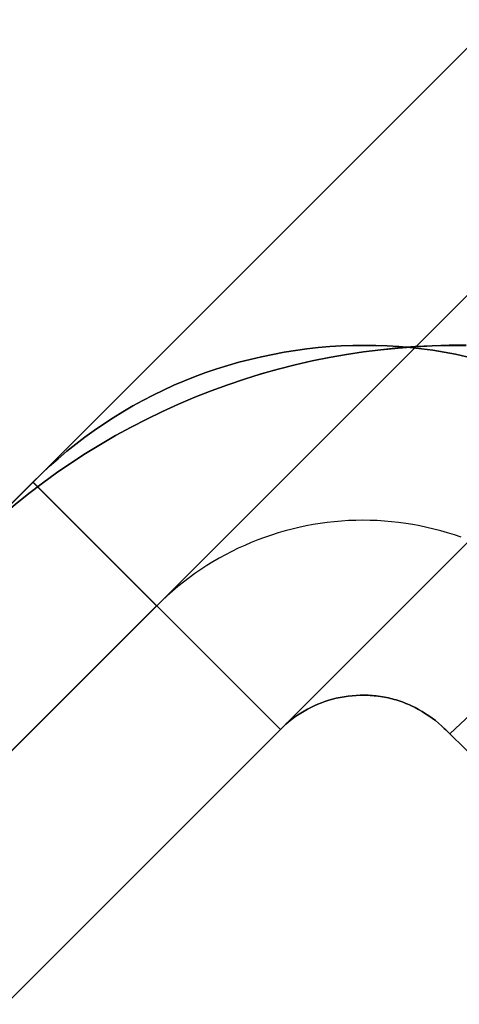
# Model space of a CAD drawing. Header units: millimetres. Extents: x -630 to 192, y -7 to 1615.
# Tile 148 of 249: x -608 to -606, y 1601 to 1605. Entities that reach past the tile are written whole.
import ezdxf

# ---------------------------------------------------------------- set-up
doc = ezdxf.new("R2010")
doc.units = ezdxf.units.MM
doc.header["$MEASUREMENT"] = 0
doc.layers.add('OVIDIO 160x80x72h', color=7, linetype='Continuous')

msp = doc.modelspace()

# ---------------------------------------------------------------- linework, layer by layer
at = {"layer": 'OVIDIO 160x80x72h', "extrusion": (0.999884, -0.000231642, 0.015217)}
for points in [[(1614.5935, 8.9345), (1603.6307, 729.0248)], [(1613.0937, 8.9107), (1602.1308, 729.0078)]]:
    msp.add_lwpolyline(points, dxfattribs=at)
at = {"layer": 'OVIDIO 160x80x72h'}
for points in [[(-596.959, 1614.1455), (-629.4852, 1581.6193)], [(-629.4852, 1581.6193), (-596.959, 1614.1455)], [(-596.4287, 1613.6152), (-628.9549, 1581.089)], [(-595.8983, 1613.0849), (-628.4246, 1580.5586)], [(-628.4246, 1580.5586), (-595.8983, 1613.0849)], [(-602.4391, 1608.6655), (-624.0052, 1587.0994)], [(-601.3784, 1607.6048), (-622.9445, 1586.0387)], [(-606.0615, 1603.7717), (-606.1343, 1603.7715), (-606.2074, 1603.7695), (-606.2807, 1603.7658), (-606.3542, 1603.7602), (-606.4278, 1603.7528), (-606.5015, 1603.7435), (-606.5751, 1603.7324), (-606.6486, 1603.7194), (-606.722, 1603.7045), (-606.7952, 1603.6878), (-606.868, 1603.6692), (-606.9405, 1603.6488), (-607.0125, 1603.6265), (-607.084, 1603.6024), (-607.1549, 1603.5765), (-607.2252, 1603.5488), (-607.2948, 1603.5193), (-607.3635, 1603.4881), (-607.4314, 1603.4553), (-607.4984, 1603.4207), (-607.5645, 1603.3845), (-607.6295, 1603.3468), (-607.6934, 1603.3074), (-607.7562, 1603.2667), (-607.8177, 1603.2244), (-607.8781, 1603.1808), (-607.9372, 1603.1358), (-607.9949, 1603.0895)], [(-607.9949, 1603.0895), (-607.9372, 1603.1358), (-607.8781, 1603.1808), (-607.8177, 1603.2244), (-607.7562, 1603.2667), (-607.6934, 1603.3074), (-607.6295, 1603.3468), (-607.5645, 1603.3845), (-607.4984, 1603.4207), (-607.4314, 1603.4553), (-607.3635, 1603.4881), (-607.2948, 1603.5193), (-607.2252, 1603.5488), (-607.1549, 1603.5765), (-607.084, 1603.6024), (-607.0125, 1603.6265), (-606.9405, 1603.6488), (-606.868, 1603.6692), (-606.7952, 1603.6878), (-606.722, 1603.7045), (-606.6486, 1603.7194), (-606.5751, 1603.7324), (-606.5015, 1603.7435), (-606.4278, 1603.7528), (-606.3542, 1603.7602), (-606.2807, 1603.7658), (-606.2074, 1603.7695), (-606.1343, 1603.7715), (-606.0615, 1603.7717)], [(-606.0614, 1603.7713), (-606.1341, 1603.7711), (-606.2072, 1603.7691), (-606.2805, 1603.7654), (-606.354, 1603.7598), (-606.4276, 1603.7524), (-606.5013, 1603.7431), (-606.5749, 1603.732), (-606.6485, 1603.7191), (-606.7219, 1603.7042), (-606.795, 1603.6875), (-606.8679, 1603.6689), (-606.9403, 1603.6485), (-607.0124, 1603.6263), (-607.0839, 1603.6022), (-607.1548, 1603.5763), (-607.2251, 1603.5486), (-607.2946, 1603.5191), (-607.3634, 1603.488), (-607.4313, 1603.4551), (-607.4983, 1603.4205), (-607.5644, 1603.3844), (-607.6294, 1603.3466), (-607.6933, 1603.3073), (-607.7561, 1603.2666), (-607.8177, 1603.2243), (-607.878, 1603.1807), (-607.9371, 1603.1357), (-607.9949, 1603.0895)], [(-618.5251, 1592.5794), (-607.9191, 1603.1854)], [(-607.9191, 1603.1854), (-618.5251, 1592.5794)], [(-607.9193, 1603.1856), (-606.8585, 1602.1247)], [(-607.9191, 1603.1854), (-606.8585, 1602.1247)], [(-606.8585, 1602.1247), (-607.9191, 1603.1854)], [(-607.3888, 1602.6551), (-617.9948, 1592.0491)], [(-606.8585, 1602.1247), (-617.4644, 1591.5188)], [(-617.4644, 1591.5188), (-606.8585, 1602.1247)]]:
    msp.add_lwpolyline(points, dxfattribs=at)
at = {"layer": 'OVIDIO 160x80x72h', "extrusion": (-0.000231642, 0.999884, 0.015217)}
for points in [[(607.5477, 695.3848), (596.585, -24.6986)], [(596.585, -24.6986), (607.5477, 695.3848)], [(606.4873, 695.4009), (595.5246, -24.6825)], [(595.5246, -24.6825), (606.4873, 695.4009)]]:
    msp.add_lwpolyline(points, dxfattribs=at)
at = {"layer": 'OVIDIO 160x80x72h', "extrusion": (0.999884, -0.000231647, 0.015199)}
for points in [[(1612.9415, 8.8881), (1601.9652, 728.9951)], [(1601.9652, 728.9951), (1612.9415, 8.8881)]]:
    msp.add_lwpolyline(points, dxfattribs=at)
at = {"layer": 'OVIDIO 160x80x72h', "extrusion": (1.52165e-08, 0, 1)}
for points in [[(-606.0615, 1603.7714), (-606.1342, 1603.7712), (-606.2073, 1603.7693), (-606.2806, 1603.7655), (-606.3541, 1603.7599), (-606.4277, 1603.7525), (-606.5014, 1603.7432), (-606.575, 1603.7321), (-606.6486, 1603.7191), (-606.7219, 1603.7043), (-606.7951, 1603.6876), (-606.8679, 1603.669), (-606.9404, 1603.6486), (-607.0124, 1603.6263), (-607.0839, 1603.6022), (-607.1549, 1603.5763), (-607.2251, 1603.5486), (-607.2947, 1603.5192), (-607.3635, 1603.488), (-607.4314, 1603.4551), (-607.4984, 1603.4206), (-607.5644, 1603.3844), (-607.6294, 1603.3467), (-607.6933, 1603.3074), (-607.7561, 1603.2666), (-607.8177, 1603.2243), (-607.8781, 1603.1807), (-607.9371, 1603.1357), (-607.9949, 1603.0895), (-608.0512, 1603.042), (-608.1062, 1602.9933), (-608.1597, 1602.9436), (-608.2118, 1602.8927)], [(-608.2118, 1602.8927), (-608.1597, 1602.9436), (-608.1062, 1602.9933), (-608.0512, 1603.042), (-607.9949, 1603.0895), (-607.9371, 1603.1357), (-607.8781, 1603.1807), (-607.8177, 1603.2243), (-607.7561, 1603.2666), (-607.6933, 1603.3074), (-607.6294, 1603.3467), (-607.5644, 1603.3844), (-607.4984, 1603.4206), (-607.4314, 1603.4551), (-607.3635, 1603.488), (-607.2947, 1603.5192), (-607.2251, 1603.5486), (-607.1549, 1603.5763), (-607.0839, 1603.6022), (-607.0124, 1603.6263), (-606.9404, 1603.6486), (-606.8679, 1603.669), (-606.7951, 1603.6876), (-606.7219, 1603.7043), (-606.6486, 1603.7191), (-606.575, 1603.7321), (-606.5014, 1603.7432), (-606.4277, 1603.7525), (-606.3541, 1603.7599), (-606.2806, 1603.7655), (-606.2073, 1603.7693), (-606.1342, 1603.7712), (-606.0615, 1603.7714)]]:
    msp.add_lwpolyline(points, dxfattribs=at)
at = {"layer": 'OVIDIO 160x80x72h', "extrusion": (1, 0.000134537, 2.04781e-06)}
msp.add_lwpolyline([(1603.8532, 719.8674), (1602.3534, 719.8446)], dxfattribs=at)
at = {"layer": 'OVIDIO 160x80x72h', "extrusion": (0.003153, -0.00761, 0.999966)}
msp.add_lwpolyline([(-609.537, 1609.0362), (-608.9628, 1607.6503)], dxfattribs=at)
at = {"layer": 'OVIDIO 160x80x72h', "extrusion": (-0.007608, -0.018372, 0.999802)}
msp.add_lwpolyline([(-1173.1851, 1263.9281), (-1173.1851, 1262.4282)], dxfattribs=at)
at = {"layer": 'OVIDIO 160x80x72h', "extrusion": (-0.015219, -0.015219, 0.999768)}
msp.add_lwpolyline([(-594.0633, 1614.0949), (-595.1239, 1613.0345)], dxfattribs=at)
at = {"layer": 'OVIDIO 160x80x72h', "extrusion": (0.26556, 0.881185, -0.391139)}
for points in [[(1042.6362, 1194.0922), (996.3159, 1133.974)], [(996.3159, 1133.974), (1042.6362, 1194.0922)]]:
    msp.add_lwpolyline(points, dxfattribs=at)
at = {"layer": 'OVIDIO 160x80x72h'}
for points in [[(-606.0595, 1603.7227, 719.864), (-606.1077, 1603.733, 719.8642), (-606.1561, 1603.7421, 719.8644), (-606.2047, 1603.75, 719.8646), (-606.2534, 1603.7566, 719.8649), (-606.3022, 1603.762, 719.8652), (-606.3512, 1603.7662, 719.8654), (-606.4003, 1603.7691, 719.8657), (-606.4494, 1603.7709, 719.866), (-606.4987, 1603.7714, 719.8662), (-606.5479, 1603.7707, 719.8664), (-606.5972, 1603.7689, 719.8665), (-606.6465, 1603.7658, 719.8666), (-606.6957, 1603.7616, 719.8667), (-606.7448, 1603.7562, 719.8667), (-606.7938, 1603.7496, 719.8668), (-606.8427, 1603.7418, 719.8667), (-606.8913, 1603.7328, 719.8667), (-606.9397, 1603.7227, 719.8667), (-606.9879, 1603.7114, 719.8666), (-607.0358, 1603.699, 719.8665), (-607.0833, 1603.6854, 719.8664), (-607.1305, 1603.6706, 719.8664), (-607.1772, 1603.6547, 719.8663), (-607.2235, 1603.6376, 719.8662), (-607.2694, 1603.6194, 719.8662), (-607.3148, 1603.6, 719.8661), (-607.3596, 1603.5795, 719.8661), (-607.4038, 1603.558, 719.8661), (-607.4475, 1603.5353, 719.866), (-607.4907, 1603.5116, 719.866), (-607.5331, 1603.4868, 719.866), (-607.575, 1603.461, 719.866), (-607.6162, 1603.4341, 719.8661), (-607.6567, 1603.4063, 719.8661), (-607.6965, 1603.3775, 719.8661), (-607.7355, 1603.3478, 719.8661), (-607.7738, 1603.3171, 719.8661), (-607.8114, 1603.2855, 719.8661), (-607.8481, 1603.253, 719.8661), (-607.8841, 1603.2196, 719.8662), (-607.9191, 1603.1854, 719.8662)], [(-607.9191, 1603.1854, 719.8662), (-607.8841, 1603.2196, 719.8662), (-607.8481, 1603.253, 719.8661), (-607.8114, 1603.2855, 719.8661), (-607.7738, 1603.3171, 719.8661), (-607.7355, 1603.3478, 719.8661), (-607.6965, 1603.3775, 719.8661), (-607.6567, 1603.4063, 719.8661), (-607.6162, 1603.4341, 719.8661), (-607.575, 1603.461, 719.866), (-607.5331, 1603.4868, 719.866), (-607.4907, 1603.5116, 719.866), (-607.4475, 1603.5353, 719.866), (-607.4038, 1603.558, 719.8661), (-607.3596, 1603.5795, 719.8661), (-607.3148, 1603.6, 719.8661), (-607.2694, 1603.6194, 719.8662), (-607.2235, 1603.6376, 719.8662), (-607.1772, 1603.6547, 719.8663), (-607.1305, 1603.6706, 719.8664), (-607.0833, 1603.6854, 719.8664), (-607.0358, 1603.699, 719.8665), (-606.9879, 1603.7114, 719.8666), (-606.9397, 1603.7227, 719.8667), (-606.8913, 1603.7328, 719.8667), (-606.8427, 1603.7418, 719.8667), (-606.7938, 1603.7496, 719.8668), (-606.7448, 1603.7562, 719.8667), (-606.6957, 1603.7616, 719.8667), (-606.6465, 1603.7658, 719.8666), (-606.5972, 1603.7689, 719.8665), (-606.5479, 1603.7707, 719.8664), (-606.4987, 1603.7714, 719.8662), (-606.4494, 1603.7709, 719.866), (-606.4003, 1603.7691, 719.8657), (-606.3512, 1603.7662, 719.8654), (-606.3022, 1603.762, 719.8652), (-606.2534, 1603.7566, 719.8649), (-606.2047, 1603.75, 719.8646), (-606.1561, 1603.7421, 719.8644), (-606.1077, 1603.733, 719.8642), (-606.0595, 1603.7227, 719.864)], [(-606.1323, 1602.1057, 719.86), (-605.774, 1602.4417, 719.8662), (-605.4204, 1602.7952, 719.8662), (-605.1523, 1603.0658, 719.8785), (-605.0602, 1603.1548, 719.8802)], [(-605.0602, 1603.1548, 719.8802), (-605.1523, 1603.0658, 719.8785), (-605.4204, 1602.7952, 719.8662), (-605.774, 1602.4417, 719.8662), (-606.1323, 1602.1057, 719.86)], [(-606.0835, 1602.9483, 719.8516), (-606.1126, 1602.9583, 719.8517), (-606.1418, 1602.9675, 719.8519), (-606.1713, 1602.976, 719.8521), (-606.2009, 1602.9838, 719.8523), (-606.2308, 1602.9909, 719.8525), (-606.2608, 1602.9972, 719.8527), (-606.291, 1603.0029, 719.853), (-606.3213, 1603.0077, 719.8532), (-606.3517, 1603.0119, 719.8534), (-606.3822, 1603.0152, 719.8537), (-606.4127, 1603.0179, 719.8539), (-606.4434, 1603.0198, 719.8542), (-606.474, 1603.0209, 719.8545), (-606.5047, 1603.0213, 719.8547), (-606.5354, 1603.0209, 719.855), (-606.566, 1603.0197, 719.8553), (-606.5966, 1603.0178, 719.8556), (-606.6272, 1603.0152, 719.8559), (-606.6577, 1603.0118, 719.8562), (-606.6881, 1603.0076, 719.8565), (-606.7184, 1603.0027, 719.8569), (-606.7485, 1602.9971, 719.8572), (-606.7786, 1602.9907, 719.8575), (-606.8084, 1602.9837, 719.8579), (-606.8381, 1602.9758, 719.8582), (-606.8676, 1602.9673, 719.8585), (-606.8968, 1602.958, 719.8589), (-606.9258, 1602.9481, 719.8593), (-606.9546, 1602.9374, 719.8596), (-606.9831, 1602.926, 719.86), (-607.0113, 1602.9139, 719.8603), (-607.0392, 1602.9011, 719.8607), (-607.0667, 1602.8876, 719.8611), (-607.094, 1602.8735, 719.8615), (-607.1208, 1602.8587, 719.8619), (-607.1473, 1602.8432, 719.8622), (-607.1735, 1602.8271, 719.8626), (-607.1992, 1602.8103, 719.863), (-607.2245, 1602.793, 719.8634), (-607.2494, 1602.775, 719.8638), (-607.2738, 1602.7564, 719.8642), (-607.2977, 1602.7373, 719.8646), (-607.3212, 1602.7175, 719.865), (-607.3442, 1602.6972, 719.8654), (-607.3667, 1602.6763, 719.8658), (-607.3886, 1602.6549, 719.8662)], [(-606.8585, 1602.1247, 719.8662), (-606.8471, 1602.1358, 719.8652), (-606.8353, 1602.1465, 719.8642), (-606.8231, 1602.1569, 719.8632), (-606.8106, 1602.1669, 719.8623), (-606.7977, 1602.1765, 719.8614), (-606.7845, 1602.1858, 719.8605), (-606.7709, 1602.1947, 719.8595), (-606.757, 1602.2031, 719.8586), (-606.7427, 1602.2111, 719.8577), (-606.7282, 1602.2187, 719.8567), (-606.7134, 1602.2258, 719.8557), (-606.6982, 1602.2325, 719.8547), (-606.6828, 1602.2387, 719.8536), (-606.6671, 1602.2444, 719.8525), (-606.6512, 1602.2495, 719.8513), (-606.635, 1602.2542, 719.8501), (-606.6186, 1602.2583, 719.8488), (-606.602, 1602.2618, 719.8474), (-606.5851, 1602.2649, 719.8461), (-606.5682, 1602.2673, 719.8447), (-606.551, 1602.2692, 719.8434), (-606.5338, 1602.2705, 719.8422), (-606.5165, 1602.2713, 719.841), (-606.4992, 1602.2714, 719.8399), (-606.4905, 1602.2713, 719.8394), (-606.4818, 1602.271, 719.8389), (-606.4731, 1602.2706, 719.8385), (-606.4644, 1602.27, 719.8381), (-606.4558, 1602.2692, 719.8378), (-606.4471, 1602.2683, 719.8375), (-606.4385, 1602.2673, 719.8372), (-606.4298, 1602.2661, 719.837), (-606.4212, 1602.2647, 719.8369), (-606.4126, 1602.2632, 719.8368), (-606.4041, 1602.2616, 719.8368), (-606.3955, 1602.2598, 719.8369), (-606.387, 1602.2578, 719.837), (-606.3786, 1602.2557, 719.8372), (-606.3702, 1602.2534, 719.8374), (-606.3618, 1602.2509, 719.8378), (-606.3535, 1602.2483, 719.8382), (-606.3452, 1602.2455, 719.8387), (-606.337, 1602.2426, 719.8392), (-606.3288, 1602.2395, 719.8399), (-606.3207, 1602.2363, 719.8405), (-606.3127, 1602.2329, 719.8413), (-606.3047, 1602.2294, 719.8421), (-606.2968, 1602.2258, 719.8429), (-606.2811, 1602.2181, 719.8446), (-606.2658, 1602.2099, 719.8465), (-606.2508, 1602.2012, 719.8483), (-606.236, 1602.1921, 719.8502), (-606.2217, 1602.1825, 719.8521), (-606.2077, 1602.1725, 719.8538), (-606.194, 1602.1622, 719.8554), (-606.1808, 1602.1515, 719.8569), (-606.168, 1602.1404, 719.8581), (-606.1618, 1602.1348, 719.8586), (-606.1557, 1602.1291, 719.859), (-606.1496, 1602.1233, 719.8594), (-606.1437, 1602.1175, 719.8597), (-606.138, 1602.1116, 719.8599), (-606.1323, 1602.1057, 719.86)], [(-606.1323, 1602.1057, 719.86), (-606.138, 1602.1116, 719.8599), (-606.1437, 1602.1175, 719.8597), (-606.1496, 1602.1233, 719.8594), (-606.1557, 1602.1291, 719.859), (-606.1618, 1602.1348, 719.8586), (-606.168, 1602.1404, 719.8581), (-606.1808, 1602.1515, 719.8569), (-606.194, 1602.1622, 719.8554), (-606.2077, 1602.1725, 719.8538), (-606.2217, 1602.1825, 719.8521), (-606.236, 1602.1921, 719.8502), (-606.2508, 1602.2012, 719.8483), (-606.2658, 1602.2099, 719.8465), (-606.2811, 1602.2181, 719.8446), (-606.2968, 1602.2258, 719.8429), (-606.3047, 1602.2294, 719.8421), (-606.3127, 1602.2329, 719.8413), (-606.3207, 1602.2363, 719.8405), (-606.3288, 1602.2395, 719.8399), (-606.337, 1602.2426, 719.8392), (-606.3452, 1602.2455, 719.8387), (-606.3535, 1602.2483, 719.8382), (-606.3618, 1602.2509, 719.8378), (-606.3702, 1602.2534, 719.8374), (-606.3786, 1602.2557, 719.8372), (-606.387, 1602.2578, 719.837), (-606.3955, 1602.2598, 719.8369), (-606.4041, 1602.2616, 719.8368), (-606.4126, 1602.2632, 719.8368), (-606.4212, 1602.2647, 719.8369), (-606.4298, 1602.2661, 719.837), (-606.4385, 1602.2673, 719.8372), (-606.4471, 1602.2683, 719.8375), (-606.4558, 1602.2692, 719.8378), (-606.4644, 1602.27, 719.8381), (-606.4731, 1602.2706, 719.8385), (-606.4818, 1602.271, 719.8389), (-606.4905, 1602.2713, 719.8394), (-606.4992, 1602.2714, 719.8399), (-606.5165, 1602.2713, 719.841), (-606.5338, 1602.2705, 719.8422), (-606.551, 1602.2692, 719.8434), (-606.5682, 1602.2673, 719.8447), (-606.5851, 1602.2649, 719.8461), (-606.602, 1602.2618, 719.8474), (-606.6186, 1602.2583, 719.8488), (-606.635, 1602.2542, 719.8501), (-606.6512, 1602.2495, 719.8513), (-606.6671, 1602.2444, 719.8525), (-606.6828, 1602.2387, 719.8536), (-606.6982, 1602.2325, 719.8547), (-606.7134, 1602.2258, 719.8557), (-606.7282, 1602.2187, 719.8567), (-606.7427, 1602.2111, 719.8577), (-606.757, 1602.2031, 719.8586), (-606.7709, 1602.1947, 719.8595), (-606.7845, 1602.1858, 719.8605), (-606.7977, 1602.1765, 719.8614), (-606.8106, 1602.1669, 719.8623), (-606.8231, 1602.1569, 719.8632), (-606.8353, 1602.1465, 719.8642), (-606.8471, 1602.1358, 719.8652), (-606.8585, 1602.1247, 719.8662)], [(-604.495, 1600.9652, 719.8662), (-604.6363, 1601.0307, 719.8661), (-604.7769, 1601.1013, 719.866), (-604.9167, 1601.1769, 719.866), (-605.0555, 1601.2576, 719.8662), (-605.1933, 1601.3434, 719.8666), (-605.3303, 1601.4346, 719.8669), (-605.4666, 1601.5315, 719.8669), (-605.6023, 1601.6344, 719.8662), (-605.7373, 1601.7435, 719.8645), (-605.8711, 1601.8586, 719.8624), (-606.003, 1601.9794, 719.8607), (-606.1323, 1602.1057, 719.86)], [(-606.1323, 1602.1057, 719.86), (-606.003, 1601.9794, 719.8607), (-605.8711, 1601.8586, 719.8624), (-605.7373, 1601.7435, 719.8645), (-605.6023, 1601.6344, 719.8662), (-605.4666, 1601.5315, 719.8669), (-605.3303, 1601.4346, 719.8669), (-605.1933, 1601.3434, 719.8666), (-605.0555, 1601.2576, 719.8662), (-604.9167, 1601.1769, 719.866), (-604.7769, 1601.1013, 719.866), (-604.6363, 1601.0307, 719.8661), (-604.495, 1600.9652, 719.8662)]]:
    msp.add_polyline3d(points, dxfattribs=at)

doc.saveas('drawing.dxf')
